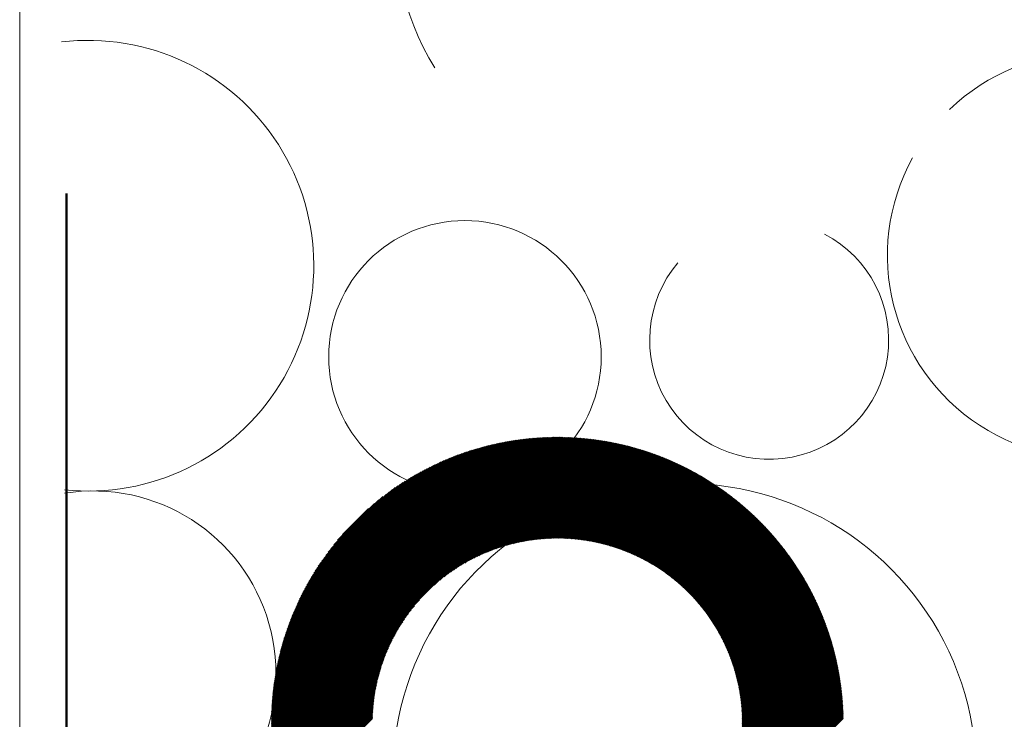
# Model space of a CAD drawing. Extents: x -25320 to 294860, y -9059 to 10983.
# Tile 37 of 58: x 12633 to 12840, y -588 to -441. Entities that reach past the tile are written whole.
import ezdxf

# ---------------------------------------------------------------- set-up
doc = ezdxf.new("R2010")
doc.units = 0
doc.header["$MEASUREMENT"] = 0
doc.linetypes.add('Tirets', pattern=[229.305464, 141.111124, -88.19434])
doc.layers.add('COUPE', color=7, linetype='Continuous', lineweight=0)

msp = doc.modelspace()

# ---------------------------------------------------------------- linework, layer by layer
at = {"layer": 'COUPE', "linetype": 'Continuous', "lineweight": 9}
msp.add_line((12632.92, -1153.44), (12632.92, 1134.09), dxfattribs=at)
at = {"layer": 'COUPE', "linetype": 'Tirets', "lineweight": 50}
msp.add_line((12642.72, 1127.97), (12642.72, -602.26), dxfattribs=at)
at = {"layer": 'COUPE'}
for p, q in [((12685.73, -588.03), (12745.45, -528.31)), ((12685.73, -588.21), (12745.62, -528.31)), ((12685.73, -588.39), (12745.8, -528.31)), ((12685.73, -588.56), (12745.98, -528.31)), ((12685.73, -587.5), (12744.91, -528.32)), ((12685.73, -587.68), (12745.09, -528.32)), ((12685.73, -587.85), (12745.27, -528.32)), ((12685.73, -588.74), (12746.15, -528.32)), ((12685.73, -588.91), (12746.33, -528.32)), ((12685.73, -589.09), (12746.5, -528.32)), ((12685.74, -587.32), (12744.73, -528.32)), ((12685.74, -589.26), (12746.68, -528.32)), ((12685.74, -589.44), (12746.85, -528.32)), ((12685.74, -586.96), (12744.37, -528.33)), ((12685.74, -587.14), (12744.55, -528.33)), ((12685.74, -589.61), (12747.02, -528.33)), ((12685.75, -586.78), (12744.19, -528.33)), ((12685.75, -589.78), (12747.2, -528.33)), ((12685.75, -586.59), (12744.01, -528.34)), ((12685.75, -589.95), (12747.37, -528.34)), ((12685.76, -586.41), (12743.83, -528.34)), ((12685.76, -590.13), (12747.54, -528.34)), ((12685.76, -586.23), (12743.64, -528.35)), ((12685.76, -590.3), (12747.71, -528.35)), ((12685.77, -590.47), (12747.88, -528.35)), ((12685.77, -586.05), (12743.46, -528.36)), ((12685.77, -590.64), (12748.05, -528.36)), ((12685.78, -585.86), (12743.28, -528.36)), ((12685.78, -590.81), (12748.22, -528.37)), ((12685.79, -585.68), (12743.09, -528.37)), ((12685.79, -590.98), (12748.39, -528.37)), ((12685.79, -585.49), (12742.91, -528.38)), ((12685.79, -591.15), (12748.56, -528.38)), ((12685.8, -585.31), (12742.72, -528.39)), ((12685.8, -591.32), (12748.73, -528.39)), ((12685.81, -585.12), (12742.53, -528.4)), ((12685.81, -591.48), (12748.9, -528.4)), ((12685.82, -584.93), (12742.35, -528.41)), ((12685.82, -591.65), (12749.07, -528.41)), ((12685.83, -584.74), (12742.16, -528.42)), ((12685.83, -591.82), (12749.23, -528.42)), ((12685.84, -591.99), (12749.4, -528.43)), ((12685.85, -584.56), (12741.97, -528.43)), ((12685.85, -592.15), (12749.57, -528.44)), ((12685.86, -584.37), (12741.78, -528.44)), ((12685.86, -592.32), (12749.73, -528.45)), ((12685.87, -584.18), (12741.59, -528.46)), ((12685.87, -592.48), (12749.9, -528.46)), ((12685.88, -583.99), (12741.4, -528.47)), ((12685.88, -592.65), (12750.06, -528.47)), ((12685.9, -583.8), (12741.21, -528.48)), ((12685.9, -592.81), (12750.23, -528.48)), ((12685.91, -583.6), (12741.02, -528.5)), ((12685.91, -592.98), (12750.39, -528.5)), ((12685.92, -593.14), (12750.56, -528.51)), ((12685.93, -583.41), (12740.83, -528.51)), ((12685.94, -583.22), (12740.63, -528.53)), ((12685.96, -583.03), (12740.44, -528.55)), ((12685.98, -582.83), (12740.25, -528.56)), ((12686, -582.64), (12740.05, -528.58)), ((12686.02, -582.44), (12739.86, -528.6)), ((12686.04, -582.24), (12739.66, -528.62)), ((12686.06, -582.05), (12739.46, -528.64)), ((12686.08, -581.85), (12739.26, -528.66)), ((12686.1, -581.65), (12739.07, -528.68)), ((12686.12, -581.45), (12738.87, -528.71)), ((12686.14, -581.25), (12738.67, -528.73)), ((12686.17, -581.05), (12738.47, -528.75)), ((12686.19, -580.85), (12738.26, -528.78)), ((12686.22, -580.65), (12738.06, -528.81)), ((12686.25, -580.44), (12737.86, -528.83)), ((12686.27, -580.24), (12737.65, -528.86)), ((12719.87, -559.37), (12750.72, -528.52)), ((12721.1, -558.31), (12750.88, -528.54)), ((12721.97, -557.62), (12751.04, -528.55)), ((12722.7, -557.07), (12751.21, -528.56)), ((12723.33, -556.62), (12751.37, -528.58)), ((12723.91, -556.22), (12751.53, -528.59)), ((12724.44, -555.86), (12751.69, -528.61)), ((12724.94, -555.54), (12751.85, -528.63)), ((12725.41, -555.25), (12752.01, -528.64)), ((12725.86, -554.97), (12752.17, -528.66)), ((12726.29, -554.72), (12752.33, -528.68)), ((12726.7, -554.49), (12752.49, -528.7)), ((12727.09, -554.27), (12752.65, -528.71)), ((12727.48, -554.06), (12752.81, -528.73)), ((12727.85, -553.86), (12752.96, -528.75)), ((12728.21, -553.68), (12753.12, -528.77)), ((12728.57, -553.5), (12753.28, -528.79)), ((12728.91, -553.33), (12753.44, -528.81)), ((12729.25, -553.17), (12753.59, -528.83)), ((12729.58, -553.02), (12753.75, -528.85)), ((12686.3, -580.03), (12737.45, -528.89)), ((12686.33, -579.83), (12737.24, -528.92)), ((12686.36, -579.62), (12737.04, -528.95)), ((12686.39, -579.41), (12736.83, -528.98)), ((12686.42, -579.21), (12736.62, -529.01)), ((12686.46, -579), (12736.41, -529.04)), ((12686.49, -578.79), (12736.2, -529.07)), ((12686.52, -578.58), (12735.99, -529.11)), ((12686.56, -578.36), (12735.78, -529.14)), ((12686.6, -578.15), (12735.56, -529.18)), ((12686.63, -577.94), (12735.35, -529.22)), ((12686.67, -577.72), (12735.14, -529.26)), ((12686.71, -577.51), (12734.92, -529.3)), ((12686.75, -577.29), (12734.7, -529.34)), ((12686.79, -577.07), (12734.48, -529.38)), ((12686.83, -576.85), (12734.27, -529.42)), ((12686.88, -576.63), (12734.05, -529.46)), ((12686.92, -576.41), (12733.82, -529.51)), ((12686.97, -576.19), (12733.6, -529.55)), ((12687.01, -575.96), (12733.38, -529.6)), ((12687.06, -575.74), (12733.15, -529.65)), ((12687.11, -575.51), (12732.93, -529.69)), ((12687.16, -575.29), (12732.7, -529.74)), ((12687.21, -575.06), (12732.47, -529.8)), ((12687.26, -574.83), (12732.25, -529.85)), ((12687.32, -574.6), (12732.01, -529.9)), ((12687.37, -574.37), (12731.78, -529.96)), ((12687.43, -574.14), (12731.55, -530.01)), ((12687.48, -573.9), (12731.32, -530.07)), ((12687.54, -573.67), (12731.08, -530.13)), ((12687.6, -573.43), (12730.84, -530.19)), ((12687.66, -573.19), (12730.61, -530.25)), ((12687.73, -572.95), (12730.37, -530.31)), ((12687.79, -572.71), (12730.12, -530.38)), ((12687.86, -572.47), (12729.88, -530.44)), ((12687.93, -572.22), (12729.64, -530.51)), ((12687.99, -571.98), (12729.39, -530.58)), ((12688.07, -571.73), (12729.14, -530.65)), ((12688.14, -571.48), (12728.9, -530.72)), ((12688.21, -571.23), (12728.64, -530.8)), ((12688.29, -570.98), (12728.39, -530.87)), ((12729.9, -552.88), (12753.9, -528.87)), ((12730.22, -552.74), (12754.06, -528.89)), ((12730.53, -552.6), (12754.21, -528.92)), ((12730.83, -552.47), (12754.37, -528.94)), ((12731.13, -552.35), (12754.52, -528.96)), ((12731.43, -552.23), (12754.68, -528.98)), ((12731.72, -552.12), (12754.83, -529.01)), ((12732, -552.01), (12754.98, -529.03)), ((12732.29, -551.9), (12755.13, -529.06)), ((12732.56, -551.8), (12755.29, -529.08)), ((12732.84, -551.7), (12755.44, -529.1)), ((12733.11, -551.61), (12755.59, -529.13)), ((12733.38, -551.52), (12755.74, -529.16)), ((12733.64, -551.43), (12755.89, -529.18)), ((12733.9, -551.35), (12756.04, -529.21)), ((12734.16, -551.27), (12756.19, -529.23)), ((12734.42, -551.19), (12756.34, -529.26)), ((12734.67, -551.11), (12756.49, -529.29)), ((12734.92, -551.04), (12756.64, -529.31)), ((12735.17, -550.97), (12756.79, -529.34)), ((12735.41, -550.9), (12756.94, -529.37)), ((12735.66, -550.83), (12757.09, -529.4)), ((12735.9, -550.77), (12757.24, -529.43)), ((12736.14, -550.71), (12757.39, -529.46)), ((12736.37, -550.65), (12757.53, -529.49)), ((12736.61, -550.59), (12757.68, -529.52)), ((12736.84, -550.53), (12757.83, -529.55)), ((12737.07, -550.48), (12757.97, -529.58)), ((12737.3, -550.43), (12758.12, -529.61)), ((12737.52, -550.38), (12758.26, -529.64)), ((12737.75, -550.33), (12758.41, -529.67)), ((12737.97, -550.29), (12758.56, -529.7)), ((12738.19, -550.24), (12758.7, -529.73)), ((12738.41, -550.2), (12758.84, -529.76)), ((12738.63, -550.16), (12758.99, -529.8)), ((12738.85, -550.12), (12759.13, -529.83)), ((12739.06, -550.08), (12759.28, -529.86)), ((12739.27, -550.04), (12759.42, -529.9)), ((12739.49, -550.01), (12759.56, -529.93)), ((12739.7, -549.97), (12759.71, -529.96)), ((12739.91, -549.94), (12759.85, -530)), ((12740.11, -549.91), (12759.99, -530.03)), ((12740.32, -549.88), (12760.13, -530.07)), ((12740.53, -549.85), (12760.27, -530.1)), ((12740.73, -549.83), (12760.42, -530.14)), ((12740.93, -549.8), (12760.56, -530.17)), ((12741.13, -549.77), (12760.7, -530.21)), ((12741.33, -549.75), (12760.84, -530.25)), ((12741.53, -549.73), (12760.98, -530.28)), ((12741.73, -549.71), (12761.12, -530.32)), ((12741.93, -549.69), (12761.26, -530.36)), ((12742.12, -549.67), (12761.4, -530.4)), ((12742.32, -549.65), (12761.54, -530.43)), ((12742.51, -549.64), (12761.67, -530.47)), ((12742.7, -549.62), (12761.81, -530.51)), ((12742.89, -549.61), (12761.95, -530.55)), ((12743.08, -549.59), (12762.09, -530.59)), ((12743.27, -549.58), (12762.23, -530.63)), ((12743.46, -549.57), (12762.36, -530.67)), ((12743.65, -549.56), (12762.5, -530.71)), ((12743.83, -549.55), (12762.64, -530.75)), ((12744.02, -549.54), (12762.77, -530.79)), ((12744.2, -549.53), (12762.91, -530.83)), ((12744.39, -549.53), (12763.05, -530.87)), ((12744.57, -549.52), (12763.18, -530.91)), ((12688.36, -570.72), (12728.14, -530.95)), ((12688.44, -570.47), (12727.88, -531.03)), ((12688.52, -570.21), (12727.62, -531.11)), ((12688.61, -569.95), (12727.37, -531.19)), ((12688.69, -569.69), (12727.1, -531.28)), ((12688.78, -569.43), (12726.84, -531.36)), ((12688.87, -569.16), (12726.57, -531.45)), ((12688.96, -568.89), (12726.31, -531.54)), ((12689.05, -568.62), (12726.04, -531.64)), ((12689.15, -568.35), (12725.77, -531.73)), ((12689.24, -568.08), (12725.49, -531.83)), ((12689.34, -567.8), (12725.21, -531.93)), ((12689.45, -567.52), (12724.94, -532.03)), ((12689.55, -567.24), (12724.65, -532.14)), ((12689.66, -566.96), (12724.37, -532.24)), ((12689.77, -566.67), (12724.08, -532.35)), ((12689.88, -566.38), (12723.79, -532.47)), ((12690, -566.09), (12723.5, -532.58)), ((12690.12, -565.79), (12723.2, -532.7)), ((12690.24, -565.49), (12722.91, -532.82)), ((12690.36, -565.19), (12722.6, -532.95)), ((12744.75, -549.51), (12763.32, -530.95)), ((12744.93, -549.51), (12763.45, -530.99)), ((12745.11, -549.51), (12763.59, -531.03)), ((12745.29, -549.5), (12763.72, -531.08)), ((12745.47, -549.5), (12763.86, -531.12)), ((12745.65, -549.5), (12763.99, -531.16)), ((12745.83, -549.5), (12764.12, -531.2)), ((12746, -549.5), (12764.26, -531.25)), ((12746.18, -549.5), (12764.39, -531.29)), ((12746.35, -549.51), (12764.52, -531.33)), ((12746.52, -549.51), (12764.66, -531.38)), ((12746.7, -549.51), (12764.79, -531.42)), ((12746.87, -549.52), (12764.92, -531.47)), ((12747.04, -549.52), (12765.05, -531.51)), ((12747.21, -549.53), (12765.19, -531.56)), ((12747.38, -549.54), (12765.32, -531.6)), ((12747.55, -549.54), (12765.45, -531.65)), ((12747.72, -549.55), (12765.58, -531.69)), ((12747.89, -549.56), (12765.71, -531.74)), ((12748.05, -549.57), (12765.84, -531.78)), ((12748.22, -549.58), (12765.97, -531.83)), ((12748.39, -549.59), (12766.1, -531.88)), ((12748.55, -549.6), (12766.23, -531.93)), ((12748.72, -549.62), (12766.36, -531.97)), ((12748.88, -549.63), (12766.49, -532.02)), ((12749.04, -549.64), (12766.62, -532.07)), ((12749.2, -549.66), (12766.75, -532.12)), ((12749.37, -549.67), (12766.88, -532.16)), ((12749.53, -549.69), (12767, -532.21)), ((12749.69, -549.7), (12767.13, -532.26)), ((12749.85, -549.72), (12767.26, -532.31)), ((12750.01, -549.74), (12767.39, -532.36)), ((12750.17, -549.76), (12767.51, -532.41)), ((12750.33, -549.78), (12767.64, -532.46)), ((12750.48, -549.79), (12767.77, -532.51)), ((12750.64, -549.81), (12767.9, -532.56)), ((12750.8, -549.83), (12768.02, -532.61)), ((12750.95, -549.86), (12768.15, -532.66)), ((12751.11, -549.88), (12768.27, -532.71)), ((12751.26, -549.9), (12768.4, -532.76)), ((12751.42, -549.92), (12768.52, -532.81)), ((12751.57, -549.94), (12768.65, -532.86)), ((12751.72, -549.97), (12768.77, -532.92)), ((12751.88, -549.99), (12768.9, -532.97)), ((12690.49, -564.88), (12722.3, -533.08)), ((12690.62, -564.58), (12721.99, -533.21)), ((12690.76, -564.26), (12721.68, -533.34)), ((12690.9, -563.95), (12721.36, -533.48)), ((12691.04, -563.63), (12721.04, -533.63)), ((12691.19, -563.3), (12720.72, -533.78)), ((12691.34, -562.97), (12720.39, -533.93)), ((12691.5, -562.64), (12720.05, -534.08)), ((12691.66, -562.3), (12719.72, -534.24)), ((12691.83, -561.96), (12719.37, -534.41)), ((12692, -561.61), (12719.02, -534.58)), ((12692.18, -561.26), (12718.67, -534.76)), ((12692.36, -560.9), (12718.31, -534.94)), ((12752.03, -550.02), (12769.02, -533.02)), ((12752.18, -550.04), (12769.15, -533.07)), ((12752.33, -550.07), (12769.27, -533.13)), ((12752.48, -550.09), (12769.4, -533.18)), ((12752.63, -550.12), (12769.52, -533.23)), ((12752.78, -550.15), (12769.64, -533.29)), ((12752.93, -550.18), (12769.77, -533.34)), ((12753.08, -550.2), (12769.89, -533.39)), ((12753.23, -550.23), (12770.01, -533.45)), ((12753.37, -550.26), (12770.13, -533.5)), ((12753.52, -550.29), (12770.26, -533.56)), ((12753.67, -550.32), (12770.38, -533.61)), ((12753.81, -550.35), (12770.5, -533.67)), ((12753.96, -550.38), (12770.62, -533.72)), ((12754.1, -550.42), (12770.74, -533.78)), ((12754.25, -550.45), (12770.86, -533.83)), ((12754.39, -550.48), (12770.98, -533.89)), ((12754.54, -550.51), (12771.11, -533.94)), ((12754.68, -550.55), (12771.23, -534)), ((12754.82, -550.58), (12771.35, -534.06)), ((12754.96, -550.62), (12771.47, -534.11)), ((12755.11, -550.65), (12771.59, -534.17)), ((12755.25, -550.69), (12771.71, -534.23)), ((12755.39, -550.72), (12771.82, -534.29)), ((12755.53, -550.76), (12771.94, -534.34)), ((12755.67, -550.8), (12772.06, -534.4)), ((12755.81, -550.83), (12772.18, -534.46)), ((12755.95, -550.87), (12772.3, -534.52)), ((12756.09, -550.91), (12772.42, -534.58)), ((12756.22, -550.95), (12772.54, -534.64)), ((12756.36, -550.99), (12772.65, -534.69)), ((12756.5, -551.03), (12772.77, -534.75)), ((12756.64, -551.07), (12772.89, -534.81)), ((12756.77, -551.11), (12773.01, -534.87)), ((12756.91, -551.15), (12773.12, -534.93)), ((12757.04, -551.19), (12773.24, -534.99)), ((12757.18, -551.23), (12773.36, -535.05)), ((12692.55, -560.53), (12717.94, -535.13)), ((12692.75, -560.16), (12717.57, -535.33)), ((12692.95, -559.77), (12717.19, -535.54)), ((12693.16, -559.39), (12716.8, -535.75)), ((12693.38, -558.99), (12716.4, -535.97)), ((12693.61, -558.58), (12716, -536.2)), ((12693.85, -558.16), (12715.58, -536.44)), ((12694.1, -557.74), (12715.15, -536.69)), ((12694.37, -557.3), (12714.71, -536.95)), ((12757.31, -551.27), (12773.47, -535.11)), ((12757.45, -551.31), (12773.59, -535.17)), ((12757.58, -551.36), (12773.7, -535.24)), ((12757.72, -551.4), (12773.82, -535.3)), ((12757.85, -551.44), (12773.94, -535.36)), ((12757.98, -551.49), (12774.05, -535.42)), ((12758.11, -551.53), (12774.17, -535.48)), ((12758.25, -551.58), (12774.28, -535.54)), ((12758.38, -551.62), (12774.39, -535.6)), ((12758.51, -551.67), (12774.51, -535.67)), ((12758.64, -551.71), (12774.62, -535.73)), ((12758.77, -551.76), (12774.74, -535.79)), ((12758.9, -551.81), (12774.85, -535.86)), ((12759.03, -551.85), (12774.96, -535.92)), ((12759.16, -551.9), (12775.08, -535.98)), ((12759.29, -551.95), (12775.19, -536.05)), ((12759.42, -552), (12775.3, -536.11)), ((12759.55, -552.05), (12775.42, -536.17)), ((12759.67, -552.09), (12775.53, -536.24)), ((12759.8, -552.14), (12775.64, -536.3)), ((12759.93, -552.19), (12775.75, -536.37)), ((12760.05, -552.24), (12775.87, -536.43)), ((12760.18, -552.29), (12775.98, -536.5)), ((12760.31, -552.34), (12776.09, -536.56)), ((12760.43, -552.4), (12776.2, -536.63)), ((12760.56, -552.45), (12776.31, -536.69)), ((12760.68, -552.5), (12776.42, -536.76)), ((12760.81, -552.55), (12776.53, -536.83)), ((12760.93, -552.6), (12776.64, -536.89)), ((12761.06, -552.66), (12776.75, -536.96)), ((12761.18, -552.71), (12776.86, -537.02)), ((12761.3, -552.76), (12776.97, -537.09)), ((12694.64, -556.84), (12714.26, -537.23)), ((12694.93, -556.38), (12713.79, -537.52)), ((12695.24, -555.89), (12713.3, -537.83)), ((12695.57, -555.39), (12712.8, -538.16)), ((12695.92, -554.86), (12712.27, -538.51)), ((12696.29, -554.31), (12711.72, -538.88)), ((12761.42, -552.82), (12777.08, -537.16)), ((12761.55, -552.87), (12777.19, -537.23)), ((12761.67, -552.93), (12777.3, -537.29)), ((12761.79, -552.98), (12777.41, -537.36)), ((12761.91, -553.04), (12777.52, -537.43)), ((12762.03, -553.09), (12777.63, -537.5)), ((12762.15, -553.15), (12777.74, -537.57)), ((12762.27, -553.21), (12777.85, -537.63)), ((12762.39, -553.26), (12777.95, -537.7)), ((12762.51, -553.32), (12778.06, -537.77)), ((12762.63, -553.38), (12778.17, -537.84)), ((12762.75, -553.43), (12778.28, -537.91)), ((12762.87, -553.49), (12778.38, -537.98)), ((12762.99, -553.55), (12778.49, -538.05)), ((12763.11, -553.61), (12778.6, -538.12)), ((12763.22, -553.67), (12778.71, -538.19)), ((12763.34, -553.73), (12778.81, -538.26)), ((12763.46, -553.79), (12778.92, -538.33)), ((12763.58, -553.85), (12779.02, -538.4)), ((12763.69, -553.91), (12779.13, -538.47)), ((12763.81, -553.97), (12779.24, -538.54)), ((12763.92, -554.03), (12779.34, -538.61)), ((12764.04, -554.09), (12779.45, -538.68)), ((12764.15, -554.15), (12779.55, -538.76)), ((12764.27, -554.22), (12779.66, -538.83)), ((12764.38, -554.28), (12779.76, -538.9)), ((12764.5, -554.34), (12779.87, -538.97)), ((12764.61, -554.41), (12779.97, -539.04)), ((12764.72, -554.47), (12780.08, -539.12)), ((12764.84, -554.53), (12780.18, -539.19)), ((12696.7, -553.73), (12711.14, -539.29)), ((12697.14, -553.1), (12710.52, -539.73)), ((12697.64, -552.44), (12709.85, -540.22)), ((12698.19, -551.71), (12709.12, -540.77)), ((12764.95, -554.6), (12780.28, -539.26)), ((12765.06, -554.66), (12780.39, -539.34)), ((12765.17, -554.73), (12780.49, -539.41)), ((12765.29, -554.79), (12780.59, -539.48)), ((12765.4, -554.86), (12780.7, -539.56)), ((12765.51, -554.92), (12780.8, -539.63)), ((12765.62, -554.99), (12780.9, -539.7)), ((12765.73, -555.05), (12781, -539.78)), ((12765.84, -555.12), (12781.11, -539.85)), ((12765.95, -555.19), (12781.21, -539.93)), ((12766.06, -555.25), (12781.31, -540)), ((12766.17, -555.32), (12781.41, -540.08)), ((12766.28, -555.39), (12781.51, -540.15)), ((12766.39, -555.46), (12781.61, -540.23)), ((12766.5, -555.53), (12781.72, -540.3)), ((12766.6, -555.59), (12781.82, -540.38)), ((12766.71, -555.66), (12781.92, -540.46)), ((12766.82, -555.73), (12782.02, -540.53)), ((12766.93, -555.8), (12782.12, -540.61)), ((12767.03, -555.87), (12782.22, -540.69)), ((12767.14, -555.94), (12782.32, -540.76)), ((12767.25, -556.01), (12782.42, -540.84)), ((12767.35, -556.08), (12782.52, -540.92)), ((12767.46, -556.15), (12782.62, -540.99)), ((12767.56, -556.23), (12782.72, -541.07)), ((12767.67, -556.3), (12782.82, -541.15)), ((12767.77, -556.37), (12782.91, -541.23)), ((12698.83, -550.89), (12708.3, -541.42)), ((12699.61, -549.93), (12707.35, -542.19)), ((12700.65, -548.71), (12706.13, -543.24)), ((12767.88, -556.44), (12783.01, -541.31)), ((12767.98, -556.51), (12783.11, -541.38)), ((12768.08, -556.59), (12783.21, -541.46)), ((12768.19, -556.66), (12783.31, -541.54)), ((12768.29, -556.73), (12783.41, -541.62)), ((12768.39, -556.81), (12783.5, -541.7)), ((12768.5, -556.88), (12783.6, -541.78)), ((12768.6, -556.96), (12783.7, -541.86)), ((12768.7, -557.03), (12783.8, -541.94)), ((12768.8, -557.11), (12783.89, -542.02)), ((12768.9, -557.18), (12783.99, -542.1)), ((12769.01, -557.26), (12784.09, -542.18)), ((12769.11, -557.33), (12784.18, -542.26)), ((12769.21, -557.41), (12784.28, -542.34)), ((12769.31, -557.49), (12784.38, -542.42)), ((12769.41, -557.56), (12784.47, -542.5)), ((12769.51, -557.64), (12784.57, -542.58)), ((12769.61, -557.72), (12784.66, -542.66)), ((12769.71, -557.79), (12784.76, -542.74)), ((12769.8, -557.87), (12784.85, -542.82)), ((12769.9, -557.95), (12784.95, -542.91)), ((12770, -558.03), (12785.04, -542.99)), ((12770.1, -558.11), (12785.14, -543.07)), ((12770.2, -558.19), (12785.23, -543.15)), ((12770.29, -558.27), (12785.33, -543.24)), ((12770.39, -558.35), (12785.42, -543.32)), ((12770.49, -558.43), (12785.51, -543.4)), ((12770.59, -558.51), (12785.61, -543.48)), ((12770.68, -558.59), (12785.7, -543.57)), ((12770.78, -558.67), (12785.79, -543.65)), ((12770.87, -558.75), (12785.89, -543.73)), ((12770.97, -558.83), (12785.98, -543.82)), ((12771.06, -558.91), (12786.07, -543.9)), ((12771.16, -558.99), (12786.17, -543.99)), ((12771.25, -559.08), (12786.26, -544.07)), ((12771.35, -559.16), (12786.35, -544.16)), ((12771.44, -559.24), (12786.44, -544.24)), ((12771.53, -559.32), (12786.53, -544.33)), ((12771.63, -559.41), (12786.63, -544.41)), ((12771.72, -559.49), (12786.72, -544.5)), ((12771.81, -559.58), (12786.81, -544.58)), ((12771.91, -559.66), (12786.9, -544.67)), ((12772, -559.74), (12786.99, -544.75)), ((12772.09, -559.83), (12787.08, -544.84)), ((12772.18, -559.91), (12787.17, -544.93)), ((12772.27, -560), (12787.26, -545.01)), ((12772.36, -560.09), (12787.35, -545.1)), ((12772.46, -560.17), (12787.44, -545.19)), ((12772.55, -560.26), (12787.53, -545.27)), ((12772.64, -560.34), (12787.62, -545.36)), ((12772.73, -560.43), (12787.71, -545.45)), ((12772.82, -560.52), (12787.8, -545.54)), ((12772.91, -560.61), (12787.89, -545.62)), ((12772.99, -560.69), (12787.98, -545.71)), ((12773.08, -560.78), (12788.07, -545.8)), ((12773.17, -560.87), (12788.15, -545.89)), ((12773.26, -560.96), (12788.24, -545.98)), ((12773.35, -561.05), (12788.33, -546.06)), ((12773.44, -561.14), (12788.42, -546.15)), ((12773.52, -561.23), (12788.51, -546.24)), ((12773.61, -561.32), (12788.59, -546.33)), ((12773.7, -561.41), (12788.68, -546.42)), ((12773.78, -561.5), (12788.77, -546.51)), ((12773.87, -561.59), (12788.86, -546.6)), ((12773.96, -561.68), (12788.94, -546.69)), ((12774.04, -561.77), (12789.03, -546.78)), ((12774.13, -561.86), (12789.12, -546.87)), ((12774.21, -561.95), (12789.2, -546.96)), ((12774.3, -562.04), (12789.29, -547.05)), ((12774.38, -562.13), (12789.37, -547.14)), ((12774.47, -562.23), (12789.46, -547.23)), ((12774.55, -562.32), (12789.54, -547.32)), ((12774.63, -562.41), (12789.63, -547.42)), ((12774.72, -562.51), (12789.72, -547.51)), ((12774.8, -562.6), (12789.8, -547.6)), ((12774.88, -562.69), (12789.89, -547.69)), ((12774.97, -562.79), (12789.97, -547.78)), ((12775.05, -562.88), (12790.05, -547.88)), ((12775.13, -562.98), (12790.14, -547.97)), ((12775.21, -563.07), (12790.22, -548.06)), ((12775.29, -563.17), (12790.31, -548.15)), ((12775.37, -563.26), (12790.39, -548.25)), ((12775.45, -563.36), (12790.47, -548.34)), ((12775.53, -563.46), (12790.56, -548.43)), ((12775.62, -563.55), (12790.64, -548.53)), ((12775.7, -563.65), (12790.72, -548.62)), ((12775.77, -563.75), (12790.81, -548.72)), ((12775.85, -563.84), (12790.89, -548.81)), ((12775.93, -563.94), (12790.97, -548.9)), ((12776.01, -564.04), (12791.05, -549)), ((12776.09, -564.14), (12791.13, -549.09)), ((12776.17, -564.24), (12791.22, -549.19)), ((12776.25, -564.34), (12791.3, -549.28)), ((12776.32, -564.43), (12791.38, -549.38)), ((12776.4, -564.53), (12791.46, -549.47)), ((12776.48, -564.63), (12791.54, -549.57)), ((12776.56, -564.73), (12791.62, -549.67)), ((12776.63, -564.83), (12791.7, -549.76)), ((12776.71, -564.93), (12791.78, -549.86)), ((12776.78, -565.04), (12791.86, -549.95)), ((12776.86, -565.14), (12791.94, -550.05)), ((12776.93, -565.24), (12792.02, -550.15)), ((12777.01, -565.34), (12792.1, -550.25)), ((12777.08, -565.44), (12792.18, -550.34)), ((12777.16, -565.54), (12792.26, -550.44)), ((12777.23, -565.65), (12792.34, -550.54)), ((12777.31, -565.75), (12792.42, -550.64)), ((12777.38, -565.85), (12792.5, -550.73)), ((12777.45, -565.96), (12792.58, -550.83)), ((12777.53, -566.06), (12792.66, -550.93)), ((12777.6, -566.16), (12792.74, -551.03)), ((12777.67, -566.27), (12792.81, -551.13)), ((12777.74, -566.37), (12792.89, -551.23)), ((12777.82, -566.48), (12792.97, -551.32)), ((12777.89, -566.58), (12793.05, -551.42)), ((12777.96, -566.69), (12793.12, -551.52)), ((12778.03, -566.8), (12793.2, -551.62)), ((12778.1, -566.9), (12793.28, -551.72)), ((12778.17, -567.01), (12793.36, -551.82)), ((12778.24, -567.12), (12793.43, -551.92)), ((12778.31, -567.22), (12793.51, -552.02)), ((12778.38, -567.33), (12793.58, -552.12)), ((12778.45, -567.44), (12793.66, -552.22)), ((12778.52, -567.55), (12793.74, -552.33)), ((12778.58, -567.65), (12793.81, -552.43)), ((12778.65, -567.76), (12793.89, -552.53)), ((12778.72, -567.87), (12793.96, -552.63)), ((12778.79, -567.98), (12794.04, -552.73)), ((12778.85, -568.09), (12794.11, -552.83)), ((12778.92, -568.2), (12794.19, -552.94)), ((12778.99, -568.31), (12794.26, -553.04)), ((12779.05, -568.42), (12794.34, -553.14)), ((12779.12, -568.53), (12794.41, -553.24)), ((12779.19, -568.64), (12794.48, -553.35)), ((12779.25, -568.76), (12794.56, -553.45)), ((12779.32, -568.87), (12794.63, -553.55)), ((12779.38, -568.98), (12794.71, -553.66)), ((12779.45, -569.09), (12794.78, -553.76)), ((12779.51, -569.2), (12794.85, -553.86)), ((12779.57, -569.32), (12794.92, -553.97)), ((12779.64, -569.43), (12795, -554.07)), ((12779.7, -569.54), (12795.07, -554.18)), ((12779.76, -569.66), (12795.14, -554.28)), ((12779.82, -569.77), (12795.21, -554.38)), ((12779.89, -569.89), (12795.29, -554.49)), ((12779.95, -570), (12795.36, -554.59)), ((12780.01, -570.12), (12795.43, -554.7)), ((12780.07, -570.23), (12795.5, -554.81)), ((12780.13, -570.35), (12795.57, -554.91)), ((12780.19, -570.47), (12795.64, -555.02)), ((12780.25, -570.58), (12795.71, -555.12)), ((12780.31, -570.7), (12795.78, -555.23)), ((12780.37, -570.82), (12795.85, -555.34)), ((12780.43, -570.93), (12795.92, -555.44)), ((12780.49, -571.05), (12795.99, -555.55)), ((12780.55, -571.17), (12796.06, -555.66)), ((12780.61, -571.29), (12796.13, -555.76)), ((12780.66, -571.41), (12796.2, -555.87)), ((12780.72, -571.53), (12796.27, -555.98)), ((12780.78, -571.65), (12796.34, -556.09)), ((12780.84, -571.77), (12796.41, -556.2)), ((12780.89, -571.89), (12796.48, -556.3)), ((12780.95, -572.01), (12796.54, -556.41)), ((12781, -572.13), (12796.61, -556.52)), ((12781.06, -572.25), (12796.68, -556.63)), ((12781.11, -572.37), (12796.75, -556.74)), ((12781.17, -572.49), (12796.82, -556.85)), ((12781.22, -572.62), (12796.88, -556.96)), ((12781.28, -572.74), (12796.95, -557.07)), ((12781.33, -572.86), (12797.02, -557.18)), ((12781.38, -572.99), (12797.08, -557.29)), ((12781.44, -573.11), (12797.15, -557.4)), ((12781.49, -573.23), (12797.22, -557.51)), ((12781.54, -573.36), (12797.28, -557.62)), ((12781.59, -573.48), (12797.35, -557.73)), ((12781.65, -573.61), (12797.41, -557.84)), ((12781.7, -573.73), (12797.48, -557.95)), ((12781.75, -573.86), (12797.54, -558.06)), ((12781.8, -573.99), (12797.61, -558.18)), ((12781.85, -574.11), (12797.67, -558.29)), ((12781.9, -574.24), (12797.74, -558.4)), ((12781.95, -574.37), (12797.8, -558.51)), ((12782, -574.5), (12797.87, -558.62)), ((12782.04, -574.62), (12797.93, -558.74)), ((12782.09, -574.75), (12798, -558.85)), ((12782.14, -574.88), (12798.06, -558.96)), ((12782.19, -575.01), (12798.12, -559.08)), ((12782.24, -575.14), (12798.19, -559.19)), ((12782.28, -575.27), (12798.25, -559.3)), ((12782.33, -575.4), (12798.31, -559.42)), ((12782.37, -575.53), (12798.37, -559.53)), ((12782.42, -575.66), (12798.44, -559.65)), ((12782.47, -575.79), (12798.5, -559.76)), ((12782.51, -575.93), (12798.56, -559.88)), ((12782.55, -576.06), (12798.62, -559.99)), ((12782.6, -576.19), (12798.68, -560.11)), ((12782.64, -576.33), (12798.75, -560.22)), ((12782.68, -576.46), (12798.81, -560.34)), ((12782.73, -576.59), (12798.87, -560.45)), ((12782.77, -576.73), (12798.93, -560.57)), ((12782.81, -576.86), (12798.99, -560.69)), ((12782.85, -577), (12799.05, -560.8)), ((12782.89, -577.13), (12799.11, -560.92)), ((12782.93, -577.27), (12799.17, -561.04)), ((12782.98, -577.41), (12799.23, -561.15)), ((12783.02, -577.54), (12799.29, -561.27)), ((12783.05, -577.68), (12799.35, -561.39)), ((12783.09, -577.82), (12799.41, -561.51)), ((12783.13, -577.96), (12799.46, -561.62)), ((12783.17, -578.09), (12799.52, -561.74)), ((12783.21, -578.23), (12799.58, -561.86)), ((12685.94, -593.3), (12716.78, -562.46)), ((12685.95, -593.47), (12715.73, -563.69)), ((12783.25, -578.37), (12799.64, -561.98)), ((12783.28, -578.51), (12799.7, -562.1)), ((12783.32, -578.65), (12799.76, -562.22)), ((12783.35, -578.79), (12799.81, -562.34)), ((12783.39, -578.94), (12799.87, -562.46)), ((12783.42, -579.08), (12799.93, -562.58)), ((12783.46, -579.22), (12799.98, -562.7)), ((12783.49, -579.36), (12800.04, -562.82)), ((12783.53, -579.51), (12800.1, -562.94)), ((12783.56, -579.65), (12800.15, -563.06)), ((12783.59, -579.79), (12800.21, -563.18)), ((12783.62, -579.94), (12800.26, -563.3)), ((12783.66, -580.08), (12800.32, -563.42)), ((12783.69, -580.23), (12800.38, -563.54)), ((12783.72, -580.37), (12800.43, -563.66)), ((12783.75, -580.52), (12800.49, -563.79)), ((12783.78, -580.67), (12800.54, -563.91)), ((12685.96, -593.63), (12715.03, -564.56)), ((12685.98, -593.79), (12714.49, -565.28)), ((12685.99, -593.95), (12714.03, -565.92)), ((12783.81, -580.82), (12800.59, -564.03)), ((12783.84, -580.96), (12800.65, -564.15)), ((12783.87, -581.11), (12800.7, -564.28)), ((12783.89, -581.26), (12800.76, -564.4)), ((12783.92, -581.41), (12800.81, -564.52)), ((12783.95, -581.56), (12800.86, -564.65)), ((12783.97, -581.71), (12800.92, -564.77)), ((12784, -581.86), (12800.97, -564.89)), ((12784.02, -582.01), (12801.02, -565.02)), ((12784.05, -582.17), (12801.07, -565.14)), ((12784.07, -582.32), (12801.13, -565.27)), ((12784.1, -582.47), (12801.18, -565.39)), ((12784.12, -582.62), (12801.23, -565.52)), ((12784.14, -582.78), (12801.28, -565.64)), ((12784.16, -582.93), (12801.33, -565.77)), ((12784.19, -583.09), (12801.38, -565.89)), ((12784.21, -583.25), (12801.43, -566.02)), ((12686.01, -594.12), (12713.63, -566.49)), ((12686.02, -594.28), (12713.28, -567.03)), ((12686.04, -594.44), (12712.95, -567.52)), ((12686.06, -594.6), (12712.66, -567.99)), ((12784.23, -583.4), (12801.48, -566.15)), ((12784.25, -583.56), (12801.53, -566.27)), ((12784.27, -583.72), (12801.58, -566.4)), ((12784.28, -583.87), (12801.63, -566.53)), ((12784.3, -584.03), (12801.68, -566.65)), ((12784.32, -584.19), (12801.73, -566.78)), ((12784.34, -584.35), (12801.78, -566.91)), ((12784.35, -584.51), (12801.83, -567.04)), ((12784.37, -584.67), (12801.88, -567.17)), ((12784.38, -584.84), (12801.93, -567.29)), ((12784.4, -585), (12801.97, -567.42)), ((12784.41, -585.16), (12802.02, -567.55)), ((12784.42, -585.33), (12802.07, -567.68)), ((12784.44, -585.49), (12802.12, -567.81)), ((12784.45, -585.66), (12802.16, -567.94)), ((12784.46, -585.82), (12802.21, -568.07)), ((12686.07, -594.76), (12712.39, -568.44)), ((12686.09, -594.92), (12712.14, -568.87)), ((12686.11, -595.08), (12711.9, -569.28)), ((12686.13, -595.23), (12711.68, -569.68)), ((12686.15, -595.39), (12711.47, -570.06)), ((12784.47, -585.99), (12802.26, -568.2)), ((12784.48, -586.15), (12802.3, -568.33)), ((12784.49, -586.32), (12802.35, -568.46)), ((12784.5, -586.49), (12802.39, -568.59)), ((12784.5, -586.66), (12802.44, -568.72)), ((12784.51, -586.83), (12802.49, -568.86)), ((12784.52, -587), (12802.53, -568.99)), ((12784.52, -587.17), (12802.58, -569.12)), ((12784.53, -587.34), (12802.62, -569.25)), ((12784.53, -587.52), (12802.66, -569.38)), ((12784.53, -587.69), (12802.71, -569.52)), ((12784.54, -587.87), (12802.75, -569.65)), ((12784.54, -588.04), (12802.79, -569.78)), ((12784.54, -588.22), (12802.84, -569.92)), ((12784.54, -588.39), (12802.88, -570.05)), ((12686.17, -595.55), (12711.28, -570.44)), ((12686.19, -595.71), (12711.09, -570.8)), ((12686.2, -595.86), (12710.92, -571.15)), ((12686.23, -596.02), (12710.75, -571.5)), ((12686.25, -596.18), (12710.59, -571.83)), ((12686.27, -596.33), (12710.44, -572.16)), ((12784.42, -591.34), (12803.53, -572.23)), ((12784.44, -591.15), (12803.49, -572.09)), ((12784.45, -590.96), (12803.45, -571.95)), ((12784.46, -590.77), (12803.42, -571.82)), ((12784.47, -590.58), (12803.38, -571.68)), ((12784.48, -590.39), (12803.34, -571.54)), ((12784.49, -590.21), (12803.3, -571.4)), ((12784.5, -590.02), (12803.26, -571.27)), ((12784.51, -589.84), (12803.22, -571.13)), ((12784.52, -589.47), (12803.13, -570.86)), ((12784.52, -589.65), (12803.17, -571)), ((12784.53, -588.93), (12803.01, -570.45)), ((12784.53, -589.11), (12803.05, -570.59)), ((12784.53, -589.29), (12803.09, -570.72)), ((12784.54, -588.57), (12802.92, -570.19)), ((12784.54, -588.75), (12802.97, -570.32)), ((12686.29, -596.49), (12710.29, -572.49)), ((12686.31, -596.64), (12710.15, -572.8)), ((12686.33, -596.8), (12710.02, -573.11)), ((12686.35, -596.95), (12709.89, -573.42)), ((12686.38, -597.11), (12709.77, -573.72)), ((12686.4, -597.26), (12709.65, -574.01)), ((12686.42, -597.41), (12709.53, -574.3)), ((12784.1, -594.14), (12804.04, -574.19)), ((12784.13, -593.93), (12804.01, -574.05)), ((12784.16, -593.72), (12803.97, -573.91)), ((12784.19, -593.52), (12803.94, -573.77)), ((12784.22, -593.31), (12803.9, -573.63)), ((12784.24, -593.11), (12803.87, -573.49)), ((12784.27, -592.91), (12803.83, -573.34)), ((12784.29, -592.71), (12803.79, -573.2)), ((12784.31, -592.51), (12803.76, -573.06)), ((12784.33, -592.31), (12803.72, -572.92)), ((12784.35, -592.12), (12803.68, -572.78)), ((12784.37, -591.92), (12803.65, -572.65)), ((12784.39, -591.73), (12803.61, -572.51)), ((12784.41, -591.53), (12803.57, -572.37)), ((12686.45, -597.57), (12709.42, -574.59)), ((12686.47, -597.72), (12709.32, -574.87)), ((12686.49, -597.87), (12709.22, -575.15)), ((12686.52, -598.02), (12709.12, -575.43)), ((12686.54, -598.18), (12709.02, -575.7)), ((12686.57, -598.33), (12708.93, -575.96)), ((12686.6, -598.48), (12708.85, -576.23)), ((12783.45, -597.43), (12804.53, -576.36)), ((12783.51, -597.2), (12804.5, -576.22)), ((12783.56, -596.97), (12804.47, -576.07)), ((12783.61, -596.74), (12804.43, -575.92)), ((12783.66, -596.52), (12804.4, -575.78)), ((12783.71, -596.29), (12804.37, -575.63)), ((12783.76, -596.07), (12804.34, -575.49)), ((12783.8, -595.85), (12804.31, -575.34)), ((12783.84, -595.63), (12804.28, -575.2)), ((12783.88, -595.41), (12804.24, -575.05)), ((12783.92, -595.19), (12804.21, -574.91)), ((12783.96, -594.98), (12804.18, -574.76)), ((12784, -594.77), (12804.14, -574.62)), ((12784.03, -594.55), (12804.11, -574.48)), ((12784.07, -594.34), (12804.08, -574.34)), ((12686.62, -598.63), (12708.76, -576.49)), ((12686.65, -598.78), (12708.68, -576.75)), ((12686.67, -598.93), (12708.6, -577)), ((12686.7, -599.08), (12708.52, -577.26)), ((12686.73, -599.23), (12708.45, -577.51)), ((12686.76, -599.38), (12708.38, -577.75)), ((12686.79, -599.53), (12708.31, -578)), ((12686.81, -599.68), (12708.25, -578.24)), ((12782.52, -600.66), (12804.89, -578.3)), ((12782.61, -600.4), (12804.86, -578.15)), ((12782.69, -600.14), (12804.83, -578)), ((12782.78, -599.88), (12804.81, -577.85)), ((12782.86, -599.62), (12804.78, -577.7)), ((12782.93, -599.37), (12804.75, -577.55)), ((12783, -599.12), (12804.73, -577.4)), ((12783.08, -598.87), (12804.7, -577.25)), ((12783.14, -598.63), (12804.67, -577.1)), ((12783.21, -598.38), (12804.64, -576.95)), ((12783.27, -598.14), (12804.61, -576.8)), ((12783.34, -597.91), (12804.58, -576.66)), ((12783.39, -597.67), (12804.56, -576.51)), ((12686.84, -599.82), (12708.18, -578.48)), ((12686.87, -599.97), (12708.12, -578.72)), ((12686.9, -600.12), (12708.06, -578.96)), ((12686.93, -600.27), (12708, -579.19)), ((12686.96, -600.41), (12707.95, -579.42)), ((12686.99, -600.56), (12707.89, -579.65)), ((12687.02, -600.7), (12707.84, -579.88)), ((12687.05, -600.85), (12707.79, -580.11)), ((12687.08, -601), (12707.75, -580.33)), ((12780.87, -604.79), (12805.21, -580.45)), ((12781.02, -604.46), (12805.19, -580.29)), ((12781.17, -604.14), (12805.17, -580.14)), ((12781.31, -603.82), (12805.15, -579.98)), ((12781.44, -603.51), (12805.12, -579.83)), ((12781.57, -603.21), (12805.1, -579.67)), ((12781.69, -602.91), (12805.08, -579.52)), ((12781.81, -602.61), (12805.06, -579.37)), ((12781.92, -602.32), (12805.03, -579.21)), ((12782.03, -602.04), (12805.01, -579.06)), ((12782.14, -601.75), (12804.99, -578.91)), ((12782.24, -601.48), (12804.96, -578.75)), ((12782.34, -601.2), (12804.94, -578.6)), ((12782.43, -600.93), (12804.91, -578.45)), ((12687.12, -601.14), (12707.7, -580.56)), ((12687.15, -601.29), (12707.65, -580.78)), ((12687.18, -601.43), (12707.61, -581)), ((12687.21, -601.57), (12707.57, -581.22)), ((12687.24, -601.72), (12707.53, -581.43)), ((12687.28, -601.86), (12707.49, -581.65)), ((12687.31, -602.01), (12707.46, -581.86)), ((12687.34, -602.15), (12707.42, -582.07)), ((12687.38, -602.29), (12707.39, -582.28)), ((12687.41, -602.43), (12707.36, -582.49)), ((12777.83, -610.13), (12805.45, -582.51)), ((12778.18, -609.6), (12805.43, -582.35)), ((12778.5, -609.1), (12805.41, -582.19)), ((12778.8, -608.63), (12805.4, -582.03)), ((12779.07, -608.18), (12805.38, -581.87)), ((12779.32, -607.76), (12805.36, -581.71)), ((12779.55, -607.34), (12805.35, -581.55)), ((12779.77, -606.95), (12805.33, -581.39)), ((12779.98, -606.56), (12805.31, -581.24)), ((12780.18, -606.19), (12805.29, -581.08)), ((12780.36, -605.83), (12805.27, -580.92)), ((12780.54, -605.47), (12805.25, -580.76)), ((12780.71, -605.13), (12805.23, -580.61)), ((12687.45, -602.58), (12707.32, -582.7)), ((12687.48, -602.72), (12707.29, -582.91)), ((12687.52, -602.86), (12707.27, -583.11)), ((12687.55, -603), (12707.24, -583.31)), ((12687.59, -603.14), (12707.21, -583.52)), ((12687.63, -603.28), (12707.19, -583.72)), ((12687.66, -603.42), (12707.17, -583.92)), ((12687.7, -603.56), (12707.14, -584.12)), ((12687.74, -603.7), (12707.12, -584.32)), ((12687.77, -603.84), (12707.1, -584.51)), ((12740.9, -648.12), (12805.53, -583.49)), ((12741.06, -648.13), (12805.55, -583.65)), ((12741.23, -648.14), (12805.56, -583.81)), ((12741.39, -648.16), (12805.57, -583.98)), ((12741.56, -648.17), (12805.58, -584.14)), ((12741.72, -648.18), (12805.59, -584.31)), ((12741.89, -648.19), (12805.6, -584.47)), ((12742.06, -648.2), (12805.62, -584.64)), ((12774.67, -614.17), (12805.52, -583.32)), ((12775.73, -612.94), (12805.51, -583.16)), ((12776.42, -612.07), (12805.49, -583)), ((12776.97, -611.34), (12805.48, -582.83)), ((12777.43, -610.71), (12805.46, -582.67)), ((12687.81, -603.98), (12707.08, -584.71)), ((12687.85, -604.12), (12707.07, -584.9)), ((12687.89, -604.26), (12707.05, -585.1)), ((12687.92, -604.4), (12707.03, -585.29)), ((12687.96, -604.54), (12707.02, -585.48)), ((12688, -604.67), (12707.01, -585.67)), ((12688.04, -604.81), (12706.99, -585.86)), ((12688.08, -604.95), (12706.98, -586.05)), ((12688.12, -605.09), (12706.97, -586.23)), ((12688.16, -605.22), (12706.96, -586.42)), ((12688.2, -605.36), (12706.95, -586.61)), ((12742.22, -648.21), (12805.63, -584.81)), ((12742.39, -648.22), (12805.63, -584.98)), ((12742.56, -648.23), (12805.64, -585.14)), ((12742.73, -648.24), (12805.65, -585.31)), ((12742.89, -648.25), (12805.66, -585.48)), ((12743.06, -648.25), (12805.67, -585.65)), ((12743.23, -648.26), (12805.68, -585.82)), ((12743.4, -648.27), (12805.68, -585.99)), ((12743.57, -648.27), (12805.69, -586.16)), ((12743.74, -648.28), (12805.7, -586.33)), ((12743.91, -648.29), (12805.7, -586.5)), ((12744.09, -648.29), (12805.71, -586.67)), ((12688.24, -605.5), (12706.95, -586.79)), ((12688.28, -605.63), (12706.94, -586.97)), ((12688.32, -605.77), (12706.93, -587.16)), ((12688.36, -605.9), (12706.93, -587.34)), ((12744.26, -648.3), (12805.71, -586.84)), ((12744.43, -648.3), (12805.71, -587.02)), ((12744.61, -648.3), (12805.72, -587.19)), ((12744.78, -648.31), (12805.72, -587.36))]:
    msp.add_line(p, q, dxfattribs=at)
at = {"layer": 'COUPE', "linetype": 'Continuous', "lineweight": 15}
msp.add_circle((12726.34, -511.41), 28.59, dxfattribs=at)
for centre, radius, start, end in [((12772.44, -419.22), 61.21, 353.8314, 211.0429), ((12647.31, -492.3), 47.31, 263.9326, 96.8253), ((12857.54, -490.14), 42.55, 151.2577, 133.9554), ((12790.17, -507.87), 25.07, 139.7597, 62.3996), ((12772.44, -599.22), 61.21, 313.2967, 231.6824), ((12648.33, -577.94), 38.36, 292.8715, 99.0224)]:
    msp.add_arc(centre, radius, start, end, dxfattribs=at)

doc.saveas('drawing.dxf')
